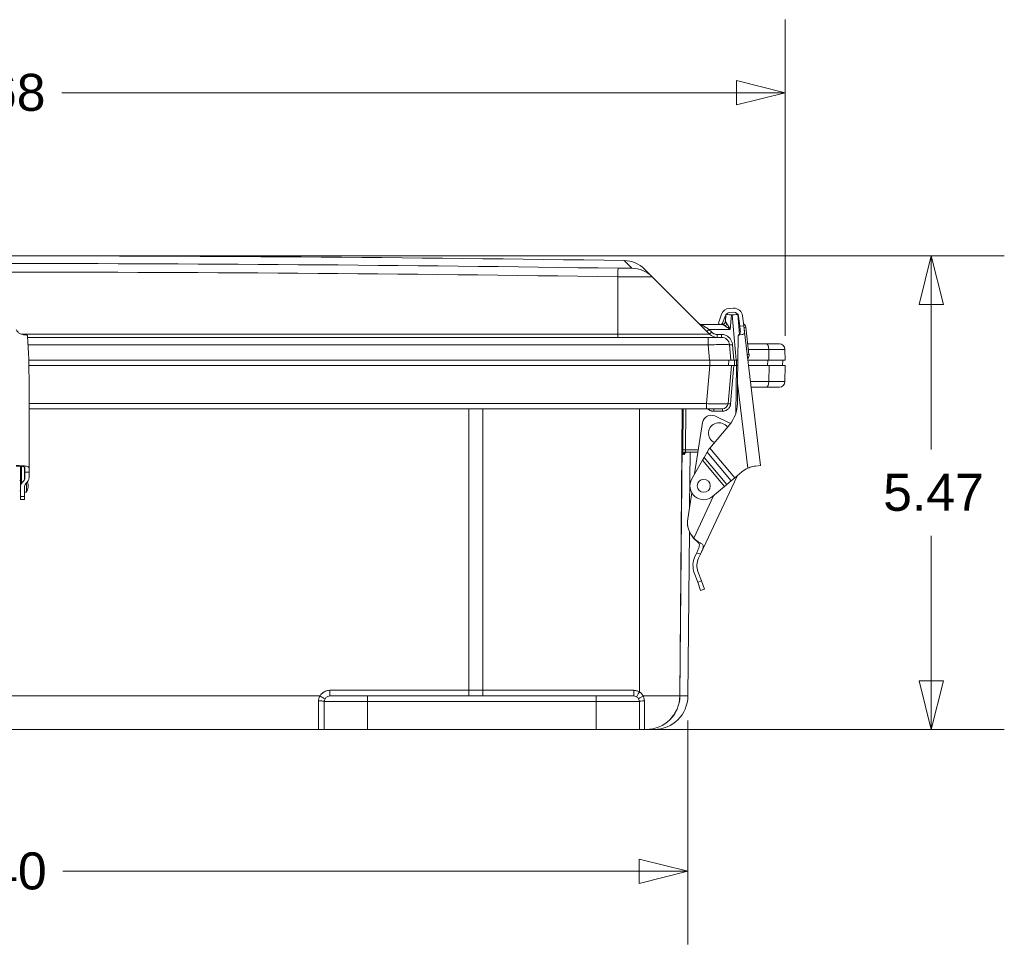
# Model space of a CAD drawing. Header units: inches. Extents: x 0 to 153, y 3 to 96.
# Tile 18 of 132: x 61 to 73, y 22 to 32. Entities that reach past the tile are written whole.
import ezdxf

# ---------------------------------------------------------------- set-up
doc = ezdxf.new("R2010")
doc.units = ezdxf.units.IN
doc.header["$LTSCALE"] = 4.5
doc.header["$MEASUREMENT"] = 0
for name, color, linetype, lineweight in [('Dimension (ANSI)', 7, 'Continuous', 9), ('Visible (ANSI)', 7, 'Continuous', 18), ('Visible Narrow (ANSI)', 7, 'Continuous', 5)]:
    doc.layers.add(name, color=color, linetype=linetype, lineweight=lineweight)
doc.styles.add('Note Text (ANSI)', font='arial.ttf')
doc.dimstyles.new('.XX', dxfattribs={"dimscale": 4.5, "dimtxt": 0.095, "dimasz": 0.125, "dimexe": 0.1875, "dimexo": 0.0625, "dimgap": 0.0625, "dimtad": 0, "dimtih": 1, "dimtoh": 1, "dimrnd": 1e-08, "dimzin": 0, "dimdsep": 46, "dimtxsty": 'Note Text (ANSI)', "dimblk": 'Filled-1', "dimcen": 0.09, "dimdle": 0.45, "dimclrd": 256, "dimclre": 256, "dimclrt": 256, "dimadec": 0, "dimazin": 1, "dimtfac": 1.263158, "dimtofl": 0, "dimtmove": 0, "dimatfit": 3, "dimfxl": 1, "dimtolj": 1, "dimtzin": 4, "dimlwd": -1, "dimlwe": -1, "dimarcsym": 0})
doc.dimstyles.new('.XXX', dxfattribs={"dimscale": 4.5, "dimtxt": 0.095, "dimasz": 0.125, "dimexe": 0.1875, "dimexo": 0.063, "dimgap": 0.0625, "dimtad": 0, "dimtih": 1, "dimtoh": 1, "dimdec": 3, "dimrnd": 1e-08, "dimzin": 0, "dimdsep": 46, "dimtxsty": 'Note Text (ANSI)', "dimblk": 'Filled-1', "dimcen": 0.09, "dimdle": 0.45, "dimclrd": 256, "dimclre": 256, "dimclrt": 256, "dimadec": 0, "dimazin": 1, "dimtfac": 1.263158, "dimtofl": 0, "dimtmove": 0, "dimatfit": 3, "dimfxl": 1, "dimtolj": 1, "dimtzin": 4, "dimlwd": -1, "dimlwe": -1, "dimarcsym": 0})

# ---------------------------------------------------------------- blocks, each defined once
blk = doc.blocks.new('Filled-1')
at = {"color": 0}
for p, q in [((0, 0), (-1, 0.25)), ((-1, 0.25), (-1, -0.25)), ((-1, 0), (0, 0)), ((-1, -0.25), (0, 0))]:
    blk.add_line(p, q, dxfattribs=at)
at = {"color": 0, "flags": 128}
blk.add_lwpolyline([(-1, -0.25), (0, 0), (-1, 0.25), (-1, -0.25)], dxfattribs=at)
at = {"color": 0}
blk.add_solid([(-1, -0.25), (0, 0), (-1, 0.25), (-1, -0.25)], dxfattribs=at)
blk = doc.blocks.new('*D55')
at = {"layer": 'Defpoints', "color": 0, "transparency": 16777216}
for p in [(60.776, 29.692), (67.916, 24.219), (71.787, 24.219)]:
    blk.add_point(p, dxfattribs=at)
at = {"layer": 'Dimension (ANSI)', "transparency": 16777216}
for p, q in [((61.057, 29.692), (72.631, 29.692)), ((71.787, 29.129), (71.787, 27.454)), ((71.787, 24.782), (71.787, 26.457)), ((68.197, 24.219), (72.631, 24.219))]:
    blk.add_line(p, q, dxfattribs=at)
at = {"layer": 'Dimension (ANSI)', "transparency": 16777216, "xscale": 0.5625, "yscale": 0.5625, "zscale": 0.5625}
for p, rotation in [((71.787, 29.692), 90), ((71.787, 24.219), 270)]:
    blk.add_blockref('Filled-1', p, dxfattribs=dict(at, rotation=rotation))
at = {"layer": 'Dimension (ANSI)', "transparency": 16777216, "insert": (71.232, 27.173), "char_height": 0.4275, "attachment_point": 1, "style": 'Note Text (ANSI)'}
blk.add_mtext('\\A1;5.47', dxfattribs=at)
blk = doc.blocks.new('*D56')
at = {"layer": 'Defpoints', "color": 0, "transparency": 16777216}
for p in [(70.1, 31.576), (70.1, 28.484), (51.425, 28.268)]:
    blk.add_point(p, dxfattribs=at)
at = {"layer": 'Dimension (ANSI)', "transparency": 16777216}
for p, q in [((51.425, 28.549), (51.425, 32.42)), ((70.1, 28.766), (70.1, 32.42)), ((51.987, 31.576), (59.779, 31.576)), ((69.537, 31.576), (61.745, 31.576))]:
    blk.add_line(p, q, dxfattribs=at)
at = {"layer": 'Dimension (ANSI)', "transparency": 16777216, "xscale": 0.5625, "yscale": 0.5625, "zscale": 0.5625, "rotation": 180}
blk.add_blockref('Filled-1', (51.425, 31.576), dxfattribs=at)
at = {"layer": 'Dimension (ANSI)', "transparency": 16777216, "xscale": 0.5625, "yscale": 0.5625, "zscale": 0.5625}
blk.add_blockref('Filled-1', (70.1, 31.576), dxfattribs=at)
at = {"layer": 'Dimension (ANSI)', "transparency": 16777216, "insert": (60.061, 31.794), "char_height": 0.4275, "attachment_point": 1, "style": 'Note Text (ANSI)'}
blk.add_mtext('\\A1;18.68', dxfattribs=at)
blk = doc.blocks.new('*D69')
at = {"layer": 'Defpoints', "color": 0, "transparency": 16777216}
for p in [(52.575, 24.606), (68.976, 24.606), (68.976, 22.581)]:
    blk.add_point(p, dxfattribs=at)
at = {"layer": 'Dimension (ANSI)', "transparency": 16777216}
for p, q in [((52.575, 24.323), (52.575, 21.737)), ((68.976, 24.323), (68.976, 21.737)), ((53.138, 22.581), (59.794, 22.581)), ((68.414, 22.581), (61.757, 22.581))]:
    blk.add_line(p, q, dxfattribs=at)
at = {"layer": 'Dimension (ANSI)', "transparency": 16777216, "xscale": 0.5625, "yscale": 0.5625, "zscale": 0.5625, "rotation": 180}
blk.add_blockref('Filled-1', (52.575, 22.581), dxfattribs=at)
at = {"layer": 'Dimension (ANSI)', "transparency": 16777216, "xscale": 0.5625, "yscale": 0.5625, "zscale": 0.5625}
blk.add_blockref('Filled-1', (68.976, 22.581), dxfattribs=at)
at = {"layer": 'Dimension (ANSI)', "transparency": 16777216, "insert": (60.075, 22.799), "char_height": 0.4275, "attachment_point": 1, "style": 'Note Text (ANSI)'}
blk.add_mtext('\\A1;16.40', dxfattribs=at)

msp = doc.modelspace()

# ---------------------------------------------------------------- linework, layer by layer
at = {"layer": 'Visible (ANSI)'}
for p, q in [((68.5632, 29.4496), (68.4747, 29.538)), ((69.2267, 28.7861), (68.5632, 29.4496)), ((69.3317, 28.9252), (69.3658, 29.0183)), ((69.4089, 28.9311), (69.4159, 29.0122)), ((69.4547, 29.0837), (69.504, 29.0862)), ((69.4571, 29.0368), (69.5064, 29.0392)), ((69.5518, 29.0122), (69.5716, 28.7868)), ((69.1278, 28.8995), (69.1278, 28.8995)), ((69.3436, 28.8995), (69.1278, 28.8995)), ((69.1278, 28.8995), (69.1278, 28.8995)), ((69.1278, 28.8995), (69.1278, 28.8995)), ((69.359, 28.8987), (69.3514, 28.8983)), ((69.3743, 28.8995), (69.3637, 28.8995)), ((69.3743, 28.8995), (69.3743, 28.8995)), ((69.3743, 28.8995), (69.3743, 28.8995)), ((69.3768, 28.9118), (69.41, 29.0021)), ((69.4089, 28.9311), (69.4089, 28.9311)), ((69.5753, 28.8799), (69.5617, 28.9926)), ((69.6223, 28.8822), (69.6083, 28.9982)), ((69.58, 28.8402), (69.5753, 28.8799)), ((69.6029, 28.7811), (69.5756, 28.7797)), ((69.6223, 28.8822), (69.6271, 28.8426)), ((69.6271, 28.8426), (69.8165, 27.2697)), ((69.6442, 28.8654), (69.6818, 28.5527)), ((61.3487, 28.7495), (69.2084, 28.7495)), ((69.2084, 28.7495), (69.3628, 28.7495)), ((69.473, 28.4845), (69.4574, 28.6627)), ((69.5566, 28.76), (69.5508, 28.2212)), ((69.5566, 28.76), (69.5566, 28.7611)), ((69.8791, 28.6745), (69.6672, 28.6745)), ((70.0325, 28.6745), (69.8791, 28.6745)), ((70.0975, 28.6106), (70.0997, 28.4845)), ((69.224, 28.4845), (61.3615, 28.4845)), ((69.224, 28.4845), (69.473, 28.4845)), ((69.4483, 28.4845), (69.4462, 28.4245)), ((69.508, 28.4845), (69.473, 28.4845)), ((69.533, 28.4845), (69.508, 28.4845)), ((69.533, 28.4845), (69.5536, 28.4845)), ((69.9127, 28.4845), (69.6702, 28.4845)), ((69.9127, 28.4845), (70.0997, 28.4845)), ((70.0687, 28.4245), (70.0708, 28.4845)), ((61.3631, 28.4245), (69.2292, 28.4245)), ((69.4783, 28.4245), (69.2292, 28.4245)), ((69.4397, 27.9838), (69.4783, 28.4245)), ((69.4783, 28.4245), (69.5083, 28.4245)), ((69.5083, 28.4245), (69.5383, 28.4245)), ((69.553, 28.4245), (69.5383, 28.4245)), ((69.6774, 28.4245), (69.9133, 28.4245)), ((70.1008, 28.4245), (69.9133, 28.4245)), ((70.0975, 28.2383), (70.1008, 28.4245)), ((61.3654, 28.2205), (61.3654, 27.2371)), ((69.5483, 27.9839), (69.5508, 28.2212)), ((69.8791, 28.1745), (69.7075, 28.1745)), ((69.8791, 28.1745), (70.0325, 28.1745)), ((61.3654, 27.9245), (69.1907, 27.9245)), ((68.9114, 27.9245), (68.8824, 24.6061)), ((69.0541, 27.1722), (69.1452, 27.7657)), ((69.4691, 27.7557), (69.2864, 27.8411)), ((69.4594, 27.7436), (69.2299, 27.4703)), ((68.9493, 27.4245), (69.0928, 27.4245)), ((68.9952, 26.7889), (69.0008, 27.4245)), ((69.1629, 27.3605), (69.1994, 27.4238)), ((69.2184, 27.4566), (69.1994, 27.4238)), ((69.2299, 27.4703), (69.2184, 27.4566)), ((68.9213, 27.3998), (68.9213, 27.3998)), ((69.0206, 27.1141), (69.1452, 27.3299)), ((69.1452, 27.3299), (69.1629, 27.3605)), ((61.2673, 27.2609), (61.2673, 27.0266)), ((61.3184, 27.2371), (61.3184, 27.1935)), ((61.3184, 27.1258), (61.3184, 27.1935)), ((61.3654, 27.2371), (61.3654, 27.1935)), ((61.3654, 27.1258), (61.3654, 27.1935)), ((69.5183, 27.1265), (69.5992, 27.1944)), ((69.7562, 27.2624), (69.8165, 27.2697)), ((61.2673, 27.0947), (61.2573, 27.0947)), ((61.279, 27.0606), (61.311, 27.1045)), ((61.3216, 27.0479), (61.3536, 27.0918)), ((69.5433, 27.1475), (69.1209, 26.244)), ((69.4249, 27.0482), (69.4775, 27.0923)), ((69.4775, 27.0923), (69.5183, 27.1265)), ((61.2673, 26.9747), (61.2573, 26.9747)), ((61.2673, 26.9118), (61.2673, 27.0266)), ((61.3143, 26.9597), (61.3143, 27.0282)), ((61.3143, 26.9118), (61.3143, 27.0266)), ((61.3143, 26.9747), (61.3143, 26.9747)), ((61.3343, 26.9597), (61.3143, 26.9597)), ((61.3343, 26.9597), (61.3343, 27.0652)), ((69.2619, 26.9115), (69.3994, 27.0268)), ((69.4249, 27.0482), (69.3994, 27.0268)), ((61.2673, 26.9118), (61.2673, 26.8747)), ((61.2673, 26.8747), (61.3143, 26.8747)), ((61.3143, 26.9118), (61.3143, 26.8747)), ((68.9746, 26.6542), (69.0206, 26.954)), ((68.9709, 26.6304), (68.9746, 26.6542)), ((68.9762, 24.6061), (68.9928, 26.506)), ((69.0579, 26.218), (69.0779, 26.2607)), ((69.0996, 26.1985), (69.1209, 26.244)), ((69.0894, 25.9198), (69.0495, 26.0299)), ((69.1327, 25.9354), (69.0927, 26.0456)), ((69.1668, 25.8414), (69.1327, 25.9354)), ((69.0894, 25.9198), (69.1235, 25.8257)), ((69.1668, 25.8414), (69.1235, 25.8257)), ((65.2758, 24.6061), (64.8408, 24.6061)), ((65.2758, 24.6061), (67.9158, 24.6061)), ((68.3508, 24.6061), (67.9158, 24.6061)), ((64.7758, 24.5411), (64.7758, 24.2195)), ((68.4158, 24.2195), (68.4158, 24.5411)), ((56.8408, 24.2195), (64.7108, 24.2195)), ((64.7758, 24.2195), (64.7108, 24.2195)), ((64.7758, 24.2195), (65.2758, 24.2195)), ((67.9158, 24.2195), (65.2758, 24.2195)), ((67.9158, 24.2195), (68.4158, 24.2195)), ((68.4808, 24.2195), (68.4158, 24.2195)), ((68.4808, 24.2195), (68.4925, 24.2195)), ((68.494, 24.2195), (68.4925, 24.2195)), ((68.494, 24.2195), (68.5862, 24.2195))]:
    msp.add_line(p, q, dxfattribs=at)
msp.add_circle((69.1591, 27.0341), 0.075, dxfattribs=at)
for centre, radius, start, end in [((60.7758, -476.7855), 506.4775, 89.155489, 90.844511), ((68.2357, 29.299), 0.338, 45, 89.15549), ((69.4597, 28.9838), 0.1, 92.86756, 159.84822), ((69.4597, 28.9838), 0.053, 92.86756, 159.84822), ((69.509, 28.9863), 0.1, 6.86756, 92.86756), ((69.509, 28.9863), 0.053, 6.86756, 92.86756), ((69.3504, 28.9183), 0.02, 159.84822, 272.86756), ((69.358, 28.9186), 0.02, 272.86756, 339.84822), ((69.5855, 28.8583), 0.0591, 6.86756, 55.05725), ((69.315, 28.8745), 0.125, 225, 270), ((69.3628, 28.6545), 0.095, 5, 90), ((70.0325, 28.6095), 0.065, 1.00012, 90), ((69.6232, 28.5456), 0.0591, 318.67788, 6.86756), ((70.0325, 28.2395), 0.065, 270, 358.99988), ((69.375, 27.9895), 0.065, 270, 355), ((69.1683, 27.9879), 0.38, 319.98604, 359.38756), ((69.2441, 27.7505), 0.1, 64.9394, 171.26965), ((69.3333, 27.6426), 0.12, 34.69775, 245.27433), ((69.792, 26.9645), 0.3, 114.16538, 129.98604), ((61.2037, 27.0347), 0.1506, 330.13717, 18.36426), ((69.1591, 27.0341), 0.16, 149.98604, 309.98604), ((69.2395, 26.6135), 0.2691, 176.38441, 222.90654), ((69.2395, 26.6135), 0.268, 171.26965, 222.81382), ((69.2807, 26.1138), 0.246, 154.9394, 199.9394), ((69.2807, 26.1138), 0.2, 154.9394, 199.9394), ((64.8408, 24.5411), 0.065, 90, 180), ((68.3508, 24.5411), 0.065, 0, 90), ((68.4925, 24.6095), 0.39, 270, 359.5), ((68.5862, 24.6095), 0.39, 270, 359.5)]:
    msp.add_arc(centre, radius, start, end, dxfattribs=at)
for centre, major_axis, ratio, start_param, end_param in [((69.374, 28.9341), (0.0349, -0.0031), 0.996543, 0.0016446, 0.0016627), ((61.2154, 28.7746), (-0.15, 0), 0.046698, 3.796496, 4.0543727), ((61.2154, 28.2205), (0, -1.1521), 0.1301931, 1.5707963, 2.0573508), ((69.8791, 28.6095), (0, 0.065), 0.5, 0, 0.0000414), ((69.8791, 28.2395), (0, -0.065), 0.5, 6.2831443, 6.2831853), ((68.9507, 27.3945), (0, 0.03), 0.999751, 0.0000003, 0.0019723), ((61.2154, 27.2506), (-0.15, 0), 0.1161515, 3.7784564, 4.712389), ((61.2154, 27.2506), (-0.103, 0), 0.1161515, 4.1888082, 4.712389), ((61.2395, 27.1258), (0.079, 0), 0.6399559, 5.846853, 6.2831853), ((61.2395, 27.1258), (0.126, 0), 0.6399559, 5.846853, 6.2831853), ((61.393, 27.0266), (-0.1257, 0), 0.6399559, 5.846853, 6.2831853), ((61.393, 27.0266), (-0.0787, 0), 0.6399559, 5.846853, 6.2831853)]:
    msp.add_ellipse(centre, major_axis=major_axis, ratio=ratio, start_param=start_param, end_param=end_param, dxfattribs=at)
for points in [[(69.4159, 29.0122), (69.416, 29.0128), (69.4161, 29.0134), (69.4161, 29.014)], [(69.5509, 29.0187), (69.5514, 29.0166), (69.5517, 29.0144), (69.5518, 29.0122)], [(69.4899, 28.6805), (69.4899, 28.6805), (69.4899, 28.6805), (69.4899, 28.6805)], [(69.4899, 28.6805), (69.4899, 28.6805), (69.4899, 28.6805), (69.4899, 28.6805)]]:
    msp.add_open_spline(points, degree=3, dxfattribs=at)
for points, knots in [([(69.1031, 28.9096), (69.1031, 28.9096), (69.1031, 28.9096), (69.1031, 28.9096), (69.1032, 28.9096), (69.1033, 28.9095), (69.1033, 28.9094), (69.1034, 28.9093), (69.1034, 28.9093), (69.1036, 28.9092), (69.1036, 28.9091), (69.1038, 28.9089), (69.104, 28.9088), (69.1044, 28.9084), (69.1046, 28.9082), (69.1055, 28.9075), (69.1062, 28.9069), (69.109, 28.9048), (69.1113, 28.9035), (69.1172, 28.9009), (69.121, 28.8999), (69.1258, 28.8995), (69.1268, 28.8995), (69.1278, 28.8995)], [0.005278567, 0.005278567, 0.005278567, 0.005278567, 0.008022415, 0.008022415, 0.010614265, 0.010614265, 0.011662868, 0.011662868, 0.012475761, 0.012475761, 0.013286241, 0.013286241, 0.014903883, 0.014903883, 0.017141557, 0.017141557, 0.023853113, 0.023853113, 0.044091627, 0.044091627, 0.073142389, 0.073142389, 0.080591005, 0.080591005, 0.080591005, 0.080591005]), ([(69.3743, 28.8995), (69.3779, 28.8995), (69.3815, 28.9), (69.3884, 28.9022), (69.3917, 28.9039), (69.3976, 28.9082), (69.4003, 28.9109), (69.4047, 28.917), (69.4063, 28.9204), (69.4082, 28.9262), (69.4086, 28.9287), (69.4089, 28.9311)], [0, 0, 0, 0, 0.02772279, 0.02772279, 0.05559302, 0.05559302, 0.08407875, 0.08407875, 0.11259076, 0.11259076, 0.13160506, 0.13160506, 0.13160506, 0.13160506]), ([(69.3744, 28.8995), (69.3779, 28.8995), (69.3815, 28.9), (69.3885, 28.9023), (69.3918, 28.904), (69.3979, 28.9084), (69.4006, 28.9112), (69.4049, 28.9174), (69.4066, 28.9209), (69.4083, 28.9267), (69.4087, 28.9289), (69.4089, 28.9311)], [0.00009455, 0.00009455, 0.00009455, 0.00009455, 0.0277284, 0.0277284, 0.05616939, 0.05616939, 0.08523115, 0.08523115, 0.11431723, 0.11431723, 0.13159682, 0.13159682, 0.13159682, 0.13159682]), ([(61.3072, 28.7802), (61.303, 28.7803), (61.2986, 28.7807), (61.2852, 28.7829), (61.2758, 28.7856), (61.2574, 28.7939), (61.2463, 28.8013), (61.2289, 28.8179), (61.2209, 28.8292), (61.2154, 28.8416)], [-0.39597612, -0.39597612, -0.39597612, -0.39597612, -0.35827156, -0.35827156, -0.28364628, -0.28364628, -0.19818234, -0.19818234, -0.10025641, -0.10025641, -0.10025641, -0.10025641]), ([(61.348, 28.7592), (61.3479, 28.7609), (61.3477, 28.7626), (61.3468, 28.7667), (61.3461, 28.769), (61.344, 28.7731), (61.3425, 28.775), (61.3392, 28.7777), (61.3373, 28.7785), (61.3351, 28.7788), (61.3348, 28.7789), (61.3344, 28.7789)], [0.006521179, 0.006521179, 0.006521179, 0.006521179, 0.018865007, 0.018865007, 0.037730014, 0.037730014, 0.060910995, 0.060910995, 0.084091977, 0.084091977, 0.088489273, 0.088489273, 0.088489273, 0.088489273]), ([(69.5566, 28.7611), (69.5566, 28.7618), (69.5567, 28.7626), (69.557, 28.7656), (69.5576, 28.768), (69.56, 28.7735), (69.5622, 28.7767), (69.569, 28.7844), (69.5728, 28.7877), (69.5759, 28.7918)], [0, 0, 0, 0, 0.005534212, 0.005534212, 0.023482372, 0.023482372, 0.045534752, 0.045534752, 0.071937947, 0.071937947, 0.071937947, 0.071937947]), ([(69.5756, 28.7797), (69.5751, 28.7797), (69.5747, 28.7797), (69.5718, 28.7793), (69.5692, 28.7785), (69.5643, 28.7758), (69.5621, 28.7739), (69.5591, 28.7697), (69.5579, 28.7675), (69.5568, 28.7634), (69.5566, 28.7617), (69.5566, 28.76)], [0.085508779, 0.085508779, 0.085508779, 0.085508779, 0.089906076, 0.089906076, 0.113087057, 0.113087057, 0.136268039, 0.136268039, 0.155133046, 0.155133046, 0.167476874, 0.167476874, 0.167476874, 0.167476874]), ([(69.5759, 28.7918), (69.5772, 28.7938), (69.5783, 28.7958), (69.5809, 28.8025), (69.5816, 28.8078), (69.582, 28.8198), (69.5815, 28.8265), (69.5805, 28.8358), (69.5803, 28.838), (69.58, 28.8402)], [-0.26941775, -0.26941775, -0.26941775, -0.26941775, -0.23994843, -0.23994843, -0.17996132, -0.17996132, -0.11997421, -0.11997421, -0.10188724, -0.10188724, -0.10188724, -0.10188724]), ([(69.6271, 28.8426), (69.6285, 28.8304), (69.6296, 28.8194), (69.629, 28.8028), (69.6273, 28.7953), (69.6215, 28.7868), (69.6174, 28.7839), (69.6093, 28.7817), (69.6062, 28.7813), (69.6029, 28.7811)], [0.10018679, 0.10018679, 0.10018679, 0.10018679, 0.19614325, 0.19614325, 0.28215521, 0.28215521, 0.35748324, 0.35748324, 0.39587737, 0.39587737, 0.39587737, 0.39587737]), ([(69.1907, 27.9245), (69.1991, 27.9245), (69.2074, 27.9245), (69.2155, 27.9245), (69.2265, 27.9245), (69.2371, 27.9245), (69.2476, 27.9245), (69.2559, 27.9245), (69.2641, 27.9245), (69.272, 27.9245), (69.2814, 27.9245), (69.2905, 27.9245), (69.2991, 27.9245), (69.3065, 27.9245), (69.3135, 27.9245), (69.3201, 27.9245), (69.3273, 27.9245), (69.3339, 27.9245), (69.3399, 27.9245), (69.3455, 27.9245), (69.3505, 27.9245), (69.3548, 27.9245), (69.3593, 27.9245), (69.363, 27.9245), (69.366, 27.9245), (69.3691, 27.9245), (69.3714, 27.9245), (69.3729, 27.9245), (69.3743, 27.9245), (69.375, 27.9245), (69.375, 27.9245)], [0, 0, 0, 0, 0.08507838, 0.08507838, 0.08507838, 0.2, 0.2, 0.2, 0.29114344, 0.29114344, 0.29114344, 0.4, 0.4, 0.4, 0.49501966, 0.49501966, 0.49501966, 0.6, 0.6, 0.6, 0.69890798, 0.69890798, 0.69890798, 0.8, 0.8, 0.8, 0.90492927, 0.90492927, 0.90492927, 1, 1, 1, 1]), ([(68.9507, 27.4245), (68.9475, 27.4245), (68.9442, 27.4239), (68.9381, 27.4219), (68.9352, 27.4203), (68.9301, 27.4165), (68.9279, 27.4141), (68.9252, 27.4103), (68.9245, 27.409), (68.9232, 27.4064), (68.9227, 27.4052), (68.9221, 27.4032), (68.9219, 27.4025), (68.9216, 27.4014), (68.9215, 27.4011), (68.9214, 27.4003), (68.9213, 27.3999), (68.9212, 27.3994), (68.9212, 27.3992), (68.9212, 27.399), (68.9212, 27.399), (68.9212, 27.399)], [0, 0, 0, 0, 0.02466084, 0.02466084, 0.04894112, 0.04894112, 0.07320175, 0.07320175, 0.08494416, 0.08494416, 0.09538476, 0.09538476, 0.1021384, 0.1021384, 0.10592713, 0.10592713, 0.11181954, 0.11181954, 0.11785098, 0.11785098, 0.12281487, 0.12281487, 0.12281487, 0.12281487]), ([(68.9664, 27.4245), (68.9631, 27.4245), (68.9599, 27.4239), (68.9538, 27.4219), (68.9509, 27.4204), (68.9458, 27.4165), (68.9435, 27.4142), (68.9409, 27.4103), (68.9401, 27.409), (68.9388, 27.4064), (68.9383, 27.4051), (68.9376, 27.403), (68.9374, 27.4022), (68.9372, 27.4011), (68.9371, 27.4008), (68.9369, 27.4), (68.9369, 27.3997), (68.9368, 27.3991), (68.9368, 27.399), (68.9368, 27.3988), (68.9368, 27.3987), (68.9368, 27.3987)], [0, 0, 0, 0, 0.02465691, 0.02465691, 0.0489345, 0.0489345, 0.07319962, 0.07319962, 0.08500055, 0.08500055, 0.09573173, 0.09573173, 0.102819, 0.102819, 0.10660178, 0.10660178, 0.11223168, 0.11223168, 0.11797825, 0.11797825, 0.12336709, 0.12336709, 0.12336709, 0.12336709]), ([(61.3184, 27.2371), (61.3184, 27.2424), (61.316, 27.2473), (61.3056, 27.2545), (61.2977, 27.257), (61.2822, 27.2596), (61.2749, 27.2604), (61.2669, 27.2609)], [-0.39780011, -0.39780011, -0.39780011, -0.39780011, -0.29766598, -0.29766598, -0.19753185, -0.19753185, -0.13089336, -0.13089336, -0.13089336, -0.13089336]), ([(61.3654, 27.2371), (61.3654, 27.2448), (61.3619, 27.2512), (61.3497, 27.258), (61.3434, 27.2598), (61.336, 27.2609)], [-0.57899352, -0.57899352, -0.57899352, -0.57899352, -0.43445518, -0.43445518, -0.34314234, -0.34314234, -0.34314234, -0.34314234]), ([(69.7562, 27.2624), (69.7462, 27.2612), (69.7352, 27.2594), (69.7057, 27.2525), (69.6865, 27.246), (69.6692, 27.2383)], [-0.87451761, -0.87451761, -0.87451761, -0.87451761, -0.78320477, -0.78320477, -0.63866643, -0.63866643, -0.63866643, -0.63866643]), ([(69.0779, 26.2607), (69.0795, 26.2641), (69.081, 26.2674), (69.0891, 26.2847), (69.0952, 26.2976), (69.1039, 26.3198), (69.107, 26.3295), (69.1091, 26.3472), (69.1083, 26.3548), (69.1016, 26.3712), (69.0951, 26.379), (69.0802, 26.3938), (69.073, 26.4002), (69.0655, 26.4072), (69.0603, 26.4121), (69.0551, 26.4171), (69.0474, 26.425), (69.0448, 26.4276), (69.0424, 26.4303)], [-0.51323344, -0.51323344, -0.51323344, -0.51323344, -0.48698693, -0.48698693, -0.37778034, -0.37778034, -0.28149443, -0.28149443, -0.19075345, -0.19075345, -0.08150951, -0.08150951, 0, 0, 0, 0.05652272, 0.05652272, 0.08428152, 0.08428152, 0.08428152, 0.08428152]), ([(69.1161, 26.3755), (69.1069, 26.3803), (69.0969, 26.3862), (69.0714, 26.4039), (69.0559, 26.4173), (69.0429, 26.4313)], [-0.95135869, -0.95135869, -0.95135869, -0.95135869, -0.85591814, -0.85591814, -0.71000329, -0.71000329, -0.71000329, -0.71000329]), ([(69.1161, 26.3755), (69.1182, 26.3745), (69.1202, 26.3734), (69.1337, 26.3662), (69.1427, 26.3605), (69.1525, 26.3474), (69.1545, 26.3409), (69.1541, 26.3254), (69.1521, 26.317), (69.1451, 26.2968), (69.1398, 26.2849), (69.1298, 26.2632), (69.1254, 26.2536), (69.1209, 26.244)], [2.23696113, 2.23696113, 2.23696113, 2.23696113, 2.25690583, 2.25690583, 2.3743978, 2.3743978, 2.4663594, 2.4663594, 2.55416482, 2.55416482, 2.65766114, 2.65766114, 2.73589427, 2.73589427, 2.73589427, 2.73589427])]:
    msp.add_open_spline(points, degree=3, knots=knots, dxfattribs=at)
at = {"layer": 'Visible Narrow (ANSI)'}
for p, q in [((68.3292, 29.5485), (68.2407, 29.6369)), ((68.1653, 28.7861), (68.1653, 29.4489)), ((69.4661, 28.8414), (69.4807, 29.0088)), ((69.4871, 29.0088), (69.533, 28.4845)), ((61.2758, 28.7861), (68.1653, 28.7861)), ((69.2267, 28.7861), (68.1653, 28.7861)), ((68.1653, 28.7495), (68.1653, 28.7861)), ((69.2514, 28.8096), (69.2196, 28.8414)), ((69.4661, 28.8414), (69.2196, 28.8414)), ((69.3628, 28.7832), (69.315, 28.7832)), ((69.315, 28.7832), (69.315, 28.7495)), ((69.3628, 28.7832), (69.3628, 28.7495)), ((69.5753, 28.8799), (69.6223, 28.8822)), ((69.5759, 28.7918), (69.5756, 28.7797)), ((69.6246, 28.863), (69.6442, 28.8654)), ((61.354, 28.6627), (69.2084, 28.6627)), ((69.2084, 28.6627), (69.2084, 28.7495)), ((69.2084, 28.6627), (69.224, 28.4845)), ((69.508, 28.4845), (69.4923, 28.6646)), ((69.6818, 28.5527), (69.6623, 28.5503)), ((69.6748, 28.6106), (69.9116, 28.6106)), ((70.0975, 28.6106), (69.9116, 28.6106)), ((69.9127, 28.4845), (69.9116, 28.6106)), ((69.2292, 28.4845), (69.2292, 28.4245)), ((69.5133, 28.4845), (69.5133, 28.4245)), ((69.5382, 28.4845), (69.5382, 28.4245)), ((69.8983, 28.4845), (69.8972, 28.4245)), ((69.1907, 27.9838), (69.2292, 28.4245)), ((69.5083, 28.4245), (69.4696, 27.9817)), ((69.5383, 28.4245), (69.5285, 27.8669)), ((69.9133, 28.4245), (69.9116, 28.2383)), ((69.6692, 27.2383), (69.5508, 28.2212)), ((69.9116, 28.2383), (69.6999, 28.2383)), ((69.9116, 28.2383), (70.0975, 28.2383)), ((61.3654, 27.9838), (69.1907, 27.9838)), ((69.1907, 27.9838), (69.1907, 27.9245)), ((66.4449, 24.6716), (66.4458, 27.9245)), ((66.6067, 24.6716), (66.6067, 27.9245)), ((68.4158, 24.6542), (68.4158, 27.9245)), ((68.8839, 24.6061), (68.9128, 27.9245)), ((68.9225, 27.9245), (68.9186, 27.4488)), ((68.9525, 27.9245), (68.9486, 27.449)), ((69.2746, 27.9245), (69.2746, 27.895)), ((69.375, 27.895), (69.2746, 27.895)), ((69.375, 27.9245), (69.375, 27.895)), ((69.45, 27.9317), (69.45, 27.9317)), ((68.9344, 27.4205), (68.9344, 27.4205)), ((68.9486, 27.449), (69.0966, 27.449)), ((69.4775, 27.0923), (69.1994, 27.4238)), ((69.2299, 27.4703), (69.5183, 27.1265)), ((68.9208, 27.3947), (68.9193, 27.3947)), ((68.9213, 27.4004), (68.9213, 27.4004)), ((68.9364, 27.3947), (68.9351, 27.3947)), ((68.9369, 27.4), (68.9369, 27.4)), ((68.9371, 27.4053), (68.9371, 27.4053)), ((69.3994, 27.0268), (69.1452, 27.3299)), ((69.1629, 27.3605), (69.4249, 27.0482)), ((61.2669, 27.2609), (61.336, 27.2609)), ((61.279, 27.0606), (61.279, 27.2599)), ((61.311, 27.2507), (61.311, 27.1045)), ((61.3654, 27.1935), (61.3184, 27.1935)), ((61.2673, 26.9118), (61.3143, 26.9118)), ((69.0429, 26.4313), (69.2709, 26.919)), ((69.0894, 25.9198), (69.1327, 25.9354)), ((64.7264, 24.6061), (56.8251, 24.6061)), ((66.4449, 24.6716), (64.8393, 24.6716)), ((65.2758, 24.5411), (65.2758, 24.6061)), ((66.4449, 24.6716), (66.6067, 24.6716)), ((66.6067, 24.6716), (68.3508, 24.6716)), ((66.6067, 24.6061), (66.6067, 24.6716)), ((67.9158, 24.5411), (67.9158, 24.6061)), ((68.3508, 24.6061), (68.3508, 24.6716)), ((68.4578, 24.6061), (68.8824, 24.6061)), ((68.8839, 24.6061), (68.8824, 24.6061)), ((68.8839, 24.6061), (68.9762, 24.6061)), ((65.2758, 24.5411), (64.7758, 24.5411)), ((65.2758, 24.5411), (67.9158, 24.5411)), ((65.2758, 24.5411), (65.2758, 24.2195)), ((68.4158, 24.5411), (67.9158, 24.5411)), ((67.9158, 24.2195), (67.9158, 24.5411))]:
    msp.add_line(p, q, dxfattribs=at)
msp.add_arc((69.2395, 26.6135), 0.388, 245.39086, 252.20292, dxfattribs=at)
for centre, major_axis, ratio, start_param, end_param in [((60.7758, -218.8411), (-351.3529, 0), 0.7071068, 4.6913418, 4.7334361), ((60.7758, -218.7743), (-351.1184, 0), 0.7071068, 4.6913418, 4.7334361), ((68.1653, 29.2099), (0.005, 0.338), 0.0148815, 0.0188696, 0.7855089), ((68.3242, 29.2106), (0.239, 0.239), 0.9996453, 6.2831702, 7.053824), ((69.4807, 29.0065), (-0.0648, 0.0057), 0.0347669, 4.7154307, 6.2831853), ((69.4871, 29.0065), (0.0648, 0.0057), 0.0347669, 6.2831845, 7.8509399), ((69.4046, 28.9068), (-0.0249, -0.0246), 0.5811989, 1.0489614, 1.9985231), ((69.2196, 28.8427), (-0.0247, -0.0247), 0.0246852, 0, 1.5461162), ((69.2514, 28.8108), (-0.0247, -0.0247), 0.0246852, 0, 1.5461162), ((69.3609, 28.7845), (-0.0349, 0.0031), 0.017386, 1.8843235, 1.8927627), ((69.3609, 28.7845), (-0.0349, 0.0031), 0.017386, 1.9775144, 1.9907856), ((69.4923, 28.6658), (-0.0349, -0.0031), 0.0347669, 0, 1.5677546), ((69.8791, 28.6095), (0, 0.065), 0.5, 4.7298433, 6.2831853), ((69.8791, 28.2395), (0, -0.065), 0.5, 0, 1.553342), ((69.4696, 27.9812), (-0.0299, 0.0026), 0.017386, 4.7139097, 6.2831853), ((68.9486, 27.4485), (-0.03, 0.0002), 0.0174518, 4.7125345, 6.2604994), ((68.9493, 27.3945), (0, 0.03), 0.9997466, 0, 1.5620697), ((68.9507, 27.3945), (0, 0.03), 0.999751, 0.0019723, 1.5620725), ((68.9651, 27.3945), (0, 0.03), 0.9997957, 0, 1.5620697), ((68.9664, 27.3945), (0, 0.03), 0.9997997, 0.0000008, 1.5620766), ((64.7279, 24.6055), (0.0565, -0.0322), 0.0035249, 4.6886046, 6.2831847), ((64.8408, 24.6711), (0, -0.065), 0.0230426, 4.7036623, 6.283185), ((66.447, 24.6711), (0, -0.065), 0.0321477, 4.7036623, 6.2831853), ((68.4158, 24.6536), (-0.0325, -0.0563), 0.004371, 4.7048376, 6.2831853), ((68.4637, 24.6055), (-0.0565, -0.0322), 0.0523824, 4.786391, 6.2831853), ((68.494, 24.6095), (0, -0.39), 0.9997119, 0, 1.5620697), ((64.7108, 24.5411), (0.065, 0), 0.1503736, 0, 1.592851), ((68.4808, 24.5411), (-0.065, 0), 0.1514694, 4.8347428, 6.2831853)]:
    msp.add_ellipse(centre, major_axis=major_axis, ratio=ratio, start_param=start_param, end_param=end_param, dxfattribs=at)
for points, knots in [([(68.3292, 29.5485), (68.3294, 29.5483), (68.3285, 29.5481), (68.3265, 29.5479), (68.3259, 29.5479), (68.3253, 29.5478), (68.3245, 29.5478), (68.3214, 29.5476), (68.3169, 29.5474), (68.311, 29.5473), (68.3103, 29.5473), (68.3097, 29.5473), (68.3089, 29.5473), (68.302, 29.5471), (68.2935, 29.5471), (68.2836, 29.547), (68.2834, 29.547), (68.2833, 29.547), (68.2831, 29.547), (68.2734, 29.547), (68.2623, 29.547), (68.2503, 29.547), (68.2486, 29.547), (68.247, 29.5471), (68.2453, 29.5471), (68.2345, 29.5471), (68.2231, 29.5472), (68.2114, 29.5473), (68.208, 29.5473), (68.2045, 29.5474), (68.201, 29.5474), (68.1909, 29.5475), (68.1807, 29.5477), (68.1702, 29.5478)], [0.00000002, 0.00000002, 0.00000002, 0.00000002, 0.12907783, 0.12907783, 0.12907783, 0.16666667, 0.16666667, 0.16666667, 0.31621826, 0.31621826, 0.31621826, 0.33333333, 0.33333333, 0.33333333, 0.5, 0.5, 0.5, 0.50263997, 0.50263997, 0.50263997, 0.66666667, 0.66666667, 0.66666667, 0.68909168, 0.68909168, 0.68909168, 0.83333333, 0.83333333, 0.83333333, 0.8763619, 0.8763619, 0.8763619, 1, 1, 1, 1]), ([(69.4807, 29.0088), (69.4807, 29.009), (69.4808, 29.0093), (69.4809, 29.0095), (69.4809, 29.0098), (69.481, 29.01), (69.4812, 29.0102), (69.4813, 29.0105), (69.4815, 29.0107), (69.4817, 29.0109), (69.4819, 29.0111), (69.4821, 29.0112), (69.4823, 29.0113), (69.4825, 29.0114), (69.4827, 29.0115), (69.4829, 29.0116), (69.4831, 29.0116), (69.4833, 29.0117), (69.4835, 29.0117), (69.4837, 29.0117), (69.4838, 29.0117), (69.484, 29.0117), (69.4842, 29.0117), (69.4844, 29.0117), (69.4845, 29.0117), (69.4847, 29.0116), (69.4849, 29.0116), (69.485, 29.0115), (69.4852, 29.0115), (69.4854, 29.0114), (69.4856, 29.0113), (69.4857, 29.0112), (69.4859, 29.011), (69.486, 29.0109), (69.4862, 29.0108), (69.4864, 29.0106), (69.4865, 29.0104), (69.4867, 29.0102), (69.4868, 29.01), (69.4869, 29.0097), (69.487, 29.0094), (69.4871, 29.0091), (69.4871, 29.0088)], [0, 0, 0, 0, 0.0714286, 0.0714286, 0.0714286, 0.1428571, 0.1428571, 0.1428571, 0.2142857, 0.2142857, 0.2142857, 0.2857143, 0.2857143, 0.2857143, 0.3571429, 0.3571429, 0.3571429, 0.4285714, 0.4285714, 0.4285714, 0.5, 0.5, 0.5, 0.5714286, 0.5714286, 0.5714286, 0.6428571, 0.6428571, 0.6428571, 0.7142857, 0.7142857, 0.7142857, 0.7857143, 0.7857143, 0.7857143, 0.8571429, 0.8571429, 0.8571429, 0.9285714, 0.9285714, 0.9285714, 1, 1, 1, 1]), ([(69.2196, 28.8414), (69.2157, 28.8439), (69.2082, 28.8486), (69.1981, 28.855), (69.189, 28.8607), (69.1808, 28.866), (69.1731, 28.8708), (69.1658, 28.8754), (69.1588, 28.8799), (69.1516, 28.8844), (69.1442, 28.8891), (69.1369, 28.8937), (69.1304, 28.8978), (69.1279, 28.8994), (69.1278, 28.8995), (69.1278, 28.8995)], [0, 0, 0, 0, 0.05, 0.1, 0.15, 0.2, 0.25, 0.3, 0.35, 0.4, 0.45, 0.5, 0.55, 0.6, 0.60834219, 0.60834219, 0.60834219, 0.60834219]), ([(69.1318, 28.8969), (69.1314, 28.8972), (69.1294, 28.8984), (69.1281, 28.8992), (69.1278, 28.8994)], [0.53897289, 0.53897289, 0.53897289, 0.53897289, 0.55, 0.59686568, 0.59686568, 0.59686568, 0.59686568]), ([(69.4046, 28.882), (69.402, 28.8836), (69.3996, 28.8851), (69.3974, 28.8865), (69.3952, 28.8879), (69.3932, 28.8891), (69.3914, 28.8902), (69.3913, 28.8903), (69.3912, 28.8903), (69.3911, 28.8904), (69.3894, 28.8914), (69.3878, 28.8924), (69.3864, 28.8932), (69.3863, 28.8933), (69.3862, 28.8934), (69.3861, 28.8934), (69.3848, 28.8942), (69.3835, 28.8949), (69.3824, 28.8956), (69.3823, 28.8957), (69.3822, 28.8957), (69.3821, 28.8958), (69.381, 28.8964), (69.3801, 28.8969), (69.3792, 28.8974), (69.3791, 28.8974), (69.379, 28.8975), (69.3788, 28.8976), (69.378, 28.898), (69.3773, 28.8984), (69.3766, 28.8987), (69.3765, 28.8987), (69.3764, 28.8988), (69.3763, 28.8988), (69.3757, 28.8991), (69.3751, 28.8993), (69.3748, 28.8994), (69.3747, 28.8994), (69.3746, 28.8994), (69.3745, 28.8994), (69.3745, 28.8995), (69.3744, 28.8995), (69.3743, 28.8995)], [0.0000127, 0.0000127, 0.0000127, 0.0000127, 0.125, 0.125, 0.125, 0.25, 0.25, 0.25, 0.25626809, 0.25626809, 0.25626809, 0.375, 0.375, 0.375, 0.38444045, 0.38444045, 0.38444045, 0.5, 0.5, 0.5, 0.51263308, 0.51263308, 0.51263308, 0.625, 0.625, 0.625, 0.64071701, 0.64071701, 0.64071701, 0.75, 0.75, 0.75, 0.76878038, 0.76878038, 0.76878038, 0.875, 0.875, 0.875, 0.89687063, 0.89687063, 0.89687063, 0.92021115, 0.92021115, 0.92021115, 0.92021115]), ([(69.4279, 28.9038), (69.4263, 28.9063), (69.4248, 28.9087), (69.4235, 28.9108), (69.4221, 28.913), (69.4209, 28.9149), (69.4197, 28.9167), (69.4197, 28.9167), (69.4196, 28.9168), (69.4196, 28.9169), (69.4185, 28.9186), (69.4175, 28.92), (69.4166, 28.9214), (69.4166, 28.9215), (69.4165, 28.9216), (69.4164, 28.9217), (69.4156, 28.9229), (69.4148, 28.924), (69.4142, 28.925), (69.4141, 28.9252), (69.414, 28.9253), (69.4139, 28.9254), (69.4133, 28.9263), (69.4127, 28.9272), (69.4121, 28.9279), (69.4121, 28.928), (69.412, 28.9281), (69.4119, 28.9282), (69.4114, 28.9289), (69.4109, 28.9295), (69.4105, 28.93), (69.4104, 28.9301), (69.4104, 28.9302), (69.4103, 28.9302), (69.4099, 28.9307), (69.4096, 28.931), (69.4093, 28.9312), (69.4093, 28.9312), (69.4092, 28.9313), (69.4092, 28.9313), (69.409, 28.9314), (69.4089, 28.9313), (69.4089, 28.9311)], [0.00001286, 0.00001286, 0.00001286, 0.00001286, 0.125, 0.125, 0.125, 0.25, 0.25, 0.25, 0.25626813, 0.25626813, 0.25626813, 0.375, 0.375, 0.375, 0.3844404, 0.3844404, 0.3844404, 0.5, 0.5, 0.5, 0.51263314, 0.51263314, 0.51263314, 0.625, 0.625, 0.625, 0.64071913, 0.64071913, 0.64071913, 0.75, 0.75, 0.75, 0.76877901, 0.76877901, 0.76877901, 0.875, 0.875, 0.875, 0.89688553, 0.89688553, 0.89688553, 0.99997767, 0.99997767, 0.99997767, 0.99997767]), ([(69.4661, 28.8414), (69.4641, 28.8448), (69.4621, 28.848), (69.4603, 28.851), (69.4584, 28.8541), (69.4566, 28.8571), (69.4549, 28.8599), (69.4531, 28.8628), (69.4514, 28.8656), (69.4497, 28.8684), (69.448, 28.8712), (69.4463, 28.874), (69.4446, 28.8768), (69.4428, 28.8797), (69.4411, 28.8825), (69.4393, 28.8855), (69.4375, 28.8884), (69.4356, 28.8914), (69.4337, 28.8945), (69.4318, 28.8975), (69.4299, 28.9007), (69.4279, 28.9038)], [0, 0, 0, 0, 0.1428571, 0.1428571, 0.1428571, 0.2857143, 0.2857143, 0.2857143, 0.4285714, 0.4285714, 0.4285714, 0.5714286, 0.5714286, 0.5714286, 0.7142857, 0.7142857, 0.7142857, 0.8571429, 0.8571429, 0.8571429, 1, 1, 1, 1]), ([(69.315, 28.7832), (69.311, 28.7832), (69.3069, 28.7835), (69.3027, 28.7841), (69.2986, 28.7847), (69.2945, 28.7855), (69.2902, 28.7867), (69.286, 28.7879), (69.2817, 28.7895), (69.2774, 28.7915), (69.273, 28.7935), (69.2686, 28.7959), (69.2643, 28.7989), (69.2599, 28.8019), (69.2556, 28.8054), (69.2514, 28.8096)], [0, 0, 0, 0, 0.2, 0.2, 0.2, 0.4, 0.4, 0.4, 0.6, 0.6, 0.6, 0.8, 0.8, 0.8, 1, 1, 1, 1]), ([(69.4661, 28.8414), (69.4628, 28.8436), (69.4597, 28.8457), (69.4567, 28.8477), (69.4537, 28.8497), (69.4508, 28.8516), (69.448, 28.8535), (69.4452, 28.8554), (69.4425, 28.8572), (69.4397, 28.859), (69.437, 28.8608), (69.4342, 28.8626), (69.4314, 28.8645), (69.4286, 28.8663), (69.4258, 28.8682), (69.4229, 28.8701), (69.42, 28.872), (69.417, 28.8739), (69.4139, 28.8759), (69.4109, 28.8779), (69.4077, 28.8799), (69.4046, 28.882)], [0, 0, 0, 0, 0.1428571, 0.1428571, 0.1428571, 0.2857143, 0.2857143, 0.2857143, 0.4285714, 0.4285714, 0.4285714, 0.5714286, 0.5714286, 0.5714286, 0.7142857, 0.7142857, 0.7142857, 0.8571429, 0.8571429, 0.8571429, 1, 1, 1, 1]), ([(69.2084, 28.6627), (69.2353, 28.6636), (69.2611, 28.6643), (69.2849, 28.6649), (69.3087, 28.6654), (69.3305, 28.6657), (69.3492, 28.6659), (69.3678, 28.6661), (69.3835, 28.6662), (69.3965, 28.6661), (69.4096, 28.666), (69.4201, 28.6659), (69.4287, 28.6656), (69.4374, 28.6653), (69.4442, 28.665), (69.4492, 28.6645), (69.4543, 28.6641), (69.4574, 28.6635), (69.4574, 28.6627)], [0.00000001, 0.00000001, 0.00000001, 0.00000001, 0.16666667, 0.16666667, 0.16666667, 0.33333333, 0.33333333, 0.33333333, 0.5, 0.5, 0.5, 0.66666667, 0.66666667, 0.66666667, 0.83333333, 0.83333333, 0.83333333, 1, 1, 1, 1]), ([(69.1907, 27.9838), (69.2168, 27.9832), (69.269, 27.9822), (69.3394, 27.9814), (69.3953, 27.9814), (69.4313, 27.9822), (69.4397, 27.9832), (69.4397, 27.9838)], [0.00000011, 0.00000011, 0.00000011, 0.00000011, 0.2, 0.4, 0.6, 0.8, 1, 1, 1, 1]), ([(69.2746, 27.895), (69.2723, 27.895), (69.2677, 27.8951), (69.2603, 27.896), (69.2524, 27.8975), (69.2439, 27.8999), (69.2348, 27.9035), (69.2251, 27.9086), (69.2153, 27.9154), (69.2088, 27.9213), (69.2058, 27.9245)], [0, 0, 0, 0, 0.08333333, 0.16666667, 0.25, 0.33333333, 0.41666667, 0.5, 0.58333333, 0.66036279, 0.66036279, 0.66036279, 0.66036279]), ([(68.9344, 27.4196), (68.9344, 27.4181), (68.9344, 27.4129), (68.9345, 27.4044), (68.9348, 27.3967), (68.935, 27.3947), (68.9351, 27.3947)], [0.43397694, 0.43397694, 0.43397694, 0.43397694, 0.5, 0.66666667, 0.83333333, 1, 1, 1, 1]), ([(68.9486, 27.449), (68.9485, 27.4479), (68.9485, 27.4468), (68.9485, 27.4456), (68.9485, 27.4454), (68.9485, 27.4452), (68.9485, 27.4449), (68.9485, 27.4435), (68.9485, 27.4421), (68.9485, 27.4406), (68.9485, 27.4392), (68.9485, 27.4377), (68.9485, 27.4362), (68.9485, 27.4348), (68.9485, 27.4333), (68.9486, 27.432), (68.9486, 27.4318), (68.9486, 27.4316), (68.9486, 27.4314), (68.9486, 27.4303), (68.9487, 27.4292), (68.9487, 27.4282), (68.9488, 27.428), (68.9488, 27.4277), (68.9488, 27.4275), (68.9489, 27.4267), (68.9489, 27.426), (68.949, 27.4255), (68.949, 27.4253), (68.9491, 27.4251), (68.9491, 27.4249), (68.9492, 27.4246), (68.9492, 27.4245), (68.9493, 27.4245)], [0, 0, 0, 0, 0.1199035, 0.1199035, 0.1199035, 0.1428571, 0.1428571, 0.1428571, 0.2857143, 0.2857143, 0.2857143, 0.4285714, 0.4285714, 0.4285714, 0.5714286, 0.5714286, 0.5714286, 0.5904918, 0.5904918, 0.5904918, 0.7142857, 0.7142857, 0.7142857, 0.7472369, 0.7472369, 0.7472369, 0.8571429, 0.8571429, 0.8571429, 0.9042486, 0.9042486, 0.9042486, 1, 1, 1, 1]), ([(68.9208, 27.3947), (68.9208, 27.3947), (68.921, 27.3952), (68.9212, 27.3972), (68.9213, 27.3991), (68.9213, 27.3998)], [0, 0, 0, 0, 0.14285714, 0.28571429, 0.35367341, 0.35367341, 0.35367341, 0.35367341]), ([(68.9364, 27.3947), (68.9364, 27.3947), (68.9366, 27.3954), (68.9368, 27.3977), (68.9369, 27.3995), (68.9369, 27.3995)], [0, 0, 0, 0, 0.16666667, 0.33333333, 0.33459675, 0.33459675, 0.33459675, 0.33459675]), ([(64.7093, 24.5508), (64.7093, 24.5549), (64.7096, 24.5592), (64.7102, 24.5635), (64.7108, 24.5679), (64.7116, 24.5724), (64.713, 24.577), (64.7143, 24.5817), (64.716, 24.5865), (64.7182, 24.5914), (64.7204, 24.5962), (64.7231, 24.6011), (64.7264, 24.6061)], [0, 0, 0, 0, 0.25, 0.25, 0.25, 0.5, 0.5, 0.5, 0.75, 0.75, 0.75, 1, 1, 1, 1]), ([(68.4158, 24.6542), (68.4218, 24.6502), (68.4273, 24.6458), (68.4324, 24.6409), (68.4375, 24.6359), (68.4422, 24.6306), (68.4464, 24.6248), (68.4507, 24.619), (68.4545, 24.6127), (68.4578, 24.6061)], [0.00002764, 0.00002764, 0.00002764, 0.00002764, 0.33333333, 0.33333333, 0.33333333, 0.66666667, 0.66666667, 0.66666667, 0.99999982, 0.99999982, 0.99999982, 0.99999982]), ([(68.4578, 24.6061), (68.4609, 24.6008), (68.4635, 24.5953), (68.4657, 24.5896), (68.4679, 24.5838), (68.4696, 24.5778), (68.4709, 24.5714), (68.4721, 24.565), (68.4728, 24.5581), (68.4728, 24.5508)], [0, 0, 0, 0, 0.3333333, 0.3333333, 0.3333333, 0.6666667, 0.6666667, 0.6666667, 1, 1, 1, 1]), ([(64.7108, 24.2195), (64.7106, 24.2195), (64.7105, 24.2245), (64.7104, 24.2346), (64.7102, 24.2446), (64.7101, 24.2596), (64.71, 24.2787), (64.7099, 24.2979), (64.7098, 24.3211), (64.7097, 24.3483), (64.7096, 24.3755), (64.7095, 24.4068), (64.7095, 24.441), (64.7094, 24.4752), (64.7094, 24.5123), (64.7093, 24.5508)], [0, 0, 0, 0, 0.2, 0.2, 0.2, 0.4, 0.4, 0.4, 0.6, 0.6, 0.6, 0.8, 0.8, 0.8, 0.99999998, 0.99999998, 0.99999998, 0.99999998])]:
    msp.add_open_spline(points, degree=3, knots=knots, dxfattribs=at)
for points in [[(68.5632, 29.4496), (68.5634, 29.4493), (68.5547, 29.4488), (68.5148, 29.4483), (68.4508, 29.4481), (68.3672, 29.4481), (68.2698, 29.4484), (68.2001, 29.4487), (68.1653, 29.4489)], [(69.4923, 28.6646), (69.4917, 28.6712), (69.4896, 28.6837), (69.4845, 28.6998), (69.4777, 28.7147), (69.4688, 28.7292), (69.4573, 28.7431), (69.4434, 28.7559), (69.4269, 28.767), (69.4079, 28.7758), (69.3865, 28.7817), (69.3709, 28.7832), (69.3628, 28.7832)], [(69.4696, 27.9817), (69.4694, 27.9793), (69.4688, 27.9744), (69.4672, 27.9666), (69.4646, 27.9581), (69.4609, 27.9491), (69.4557, 27.9395), (69.4486, 27.9296), (69.4393, 27.9196), (69.4274, 27.9103), (69.4127, 27.9022), (69.3949, 27.8965), (69.3819, 27.895), (69.375, 27.895)], [(68.9186, 27.4488), (68.9185, 27.4459), (68.9185, 27.4399), (68.9185, 27.4303), (68.9185, 27.4206), (68.9186, 27.4111), (68.9187, 27.4026), (68.919, 27.3964), (68.9192, 27.3947), (68.9193, 27.3947)], [(64.7264, 24.6061), (64.7294, 24.6114), (64.7364, 24.6219), (64.7502, 24.6371), (64.7676, 24.6508), (64.7877, 24.6617), (64.8111, 24.6694), (64.8295, 24.6716), (64.8393, 24.6716)], [(68.3508, 24.6716), (68.3562, 24.6716), (68.3671, 24.6709), (68.3826, 24.668), (68.3987, 24.6629), (68.41, 24.6575), (68.4158, 24.6542)], [(68.4728, 24.5508), (68.4728, 24.5314), (68.4729, 24.4948), (68.4729, 24.4474), (68.473, 24.4066), (68.4731, 24.3718), (68.4732, 24.3425), (68.4734, 24.3178), (68.4735, 24.2973), (68.4737, 24.2803), (68.4739, 24.2664), (68.4741, 24.255), (68.4744, 24.2459), (68.4747, 24.2388), (68.4751, 24.2333), (68.4755, 24.2291), (68.4759, 24.2258), (68.4765, 24.2232), (68.4772, 24.2214), (68.4782, 24.2202), (68.4794, 24.2195), (68.4803, 24.2195), (68.4808, 24.2195)]]:
    msp.add_open_spline(points, degree=3, dxfattribs=at)

# ---------------------------------------------------------------- dimensions: what is measured, and where the dimension line sits
at = {"layer": 'Dimension (ANSI)'}
for base, p1, p2, angle, dimstyle, override, picture, middle in [((70.0997, 31.5758), (51.4245, 28.2682), (70.0997, 28.4845), 180, '.XX', {"dimgap": 0.0625, "dimtih": 0, "dimtoh": 0, "dimdec": 2, "dimtol": 0, "dimlim": 0, "dimtp": 0, "dimtm": 0, "dimtdec": 2, "dimatfit": 1}, '*D56', (60.7621, 31.5758)), ((71.7873, 24.2195), (60.7758, 29.692), (67.9158, 24.2195), 90, '.XX', {"dimgap": 0.0625, "dimdec": 2, "dimtol": 0, "dimlim": 0, "dimtp": 0, "dimtm": 0, "dimtdec": 2, "dimatfit": 1}, '*D55', (71.7873, 26.9557)), ((68.9762, 22.5811), (52.5753, 24.6061), (68.9762, 24.6061), 180, '.XXX', {"dimgap": 0.0625, "dimtih": 0, "dimtoh": 0, "dimdec": 2, "dimtol": 0, "dimlim": 0, "dimtp": 0, "dimtm": 0, "dimtdec": 2, "dimatfit": 1}, '*D69', (60.7758, 22.5811))]:
    dim = msp.add_linear_dim(base=base, p1=p1, p2=p2, angle=angle, dimstyle=dimstyle, override=override, dxfattribs=at)
    dim.commit()
    dim.dimension.update_dxf_attribs({"geometry": picture, "text_midpoint": middle, "dimtype": 160})

doc.saveas('drawing.dxf')
